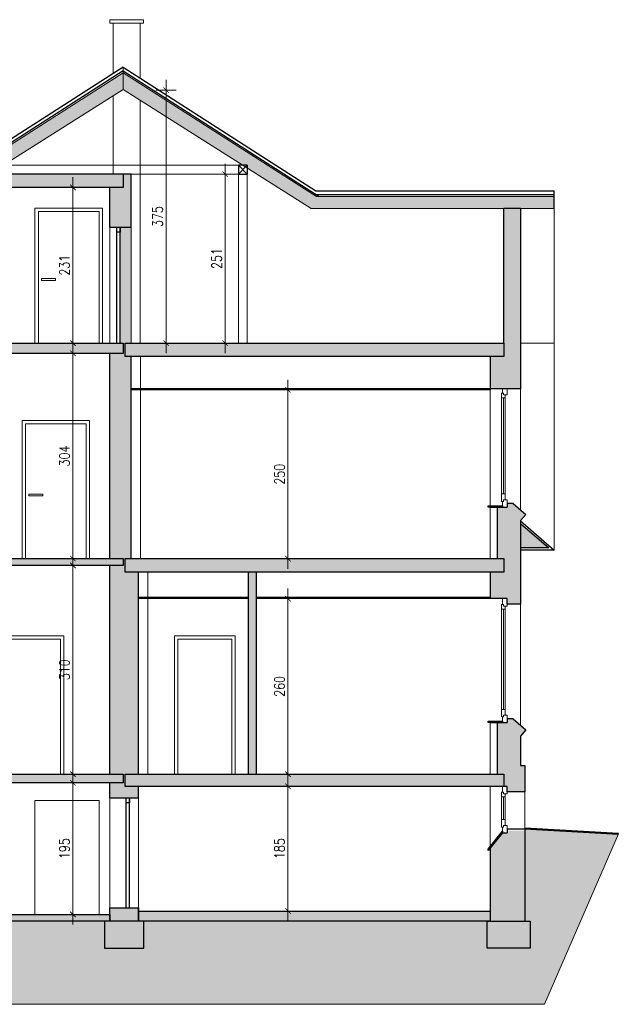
# Model space of a CAD drawing. Header units: millimetres. Extents: x 284606 to 569416, y -192995 to -95103.
# Tile 66 of 178: x 291703 to 292591, y -102430 to -100970. Entities that reach past the tile are written whole.
import ezdxf

# ---------------------------------------------------------------- set-up
doc = ezdxf.new("R2010")
doc.units = ezdxf.units.MM
doc.layers.get('0').update_dxf_attribs({"lineweight": 0})
for name, color, linetype, lineweight in [('!STR_Konstrukcja 0.15', 140, 'Continuous', 15), ('!STR_Konstrukcja 0.20', 200, 'Continuous', 20), ('!STR_Konstrukcja 0.30', 64, 'Continuous', 30), ('!STR_Konstrukcja 0.50', 72, 'Continuous', 50), ('!STR_Stolarka okienna', 72, 'Continuous', 15), ('!STR_Wymiarowanie', 254, 'Continuous', 9), ('EKO Opisy 0.09', 8, 'Continuous', 9)]:
    doc.layers.add(name, color=color, linetype=linetype, lineweight=lineweight)
doc.layers.add('!STR_Kreskowanie ścian', color=7, linetype='Continuous', lineweight=5, true_color=0xa6a6a6)
doc.styles.add('EKO 1-10', font='romans.shx', dxfattribs={"width": 0.8, "height": 15})
doc.dimstyles.new('EKO wymiar 1-10', dxfattribs={"dimtxt": 15, "dimasz": 8, "dimexe": 15, "dimexo": 15, "dimgap": 5, "dimtad": 1, "dimdec": 0, "dimtxsty": 'EKO 1-10', "dimblk": 'ARCHTICK', "dimcen": 10, "dimdle": 15, "dimclrd": 256, "dimclre": 256, "dimclrt": 256, "dimazin": 2, "dimtfac": 1, "dimtdec": 0, "dimtmove": 2, "dimatfit": 3, "dimldrblk": 'ARCHTICK', "dimfxl": 15, "dimfxlon": 1, "dimlwd": -1, "dimlwe": -1, "dimarcsym": 0})

# ---------------------------------------------------------------- blocks, each defined once
blk = doc.blocks.new('_ArchTick')
at = {"color": 0, "linetype": 'ByBlock', "const_width": 0.15}
blk.add_lwpolyline([(-0.5, -0.5), (0.5, 0.5)], dxfattribs=at)
blk = doc.blocks.new('*D381')
at = {"layer": '!STR_Wymiarowanie', "ltscale": 1.5, "transparency": 16777216}
for p, q in [((291782, -101764.3), (291782, -102103.8)), ((291797, -101779.3), (291767, -101779.3)), ((291797, -102088.8), (291767, -102088.8))]:
    blk.add_line(p, q, dxfattribs=at)
at = {"layer": 'Defpoints', "color": 0, "ltscale": 1.5, "transparency": 16777216}
for p in [(291836.7, -101779.3), (291782, -102088.8), (291836.7, -102088.8)]:
    blk.add_point(p, dxfattribs=at)
at = {"layer": '!STR_Wymiarowanie', "ltscale": 1.5, "transparency": 16777216, "xscale": 8, "yscale": 8, "zscale": 8}
for p, rotation in [((291782, -101779.3), 90), ((291782, -102088.8), 270)]:
    blk.add_blockref('_ArchTick', p, dxfattribs=dict(at, rotation=rotation))
at = {"layer": '!STR_Wymiarowanie', "ltscale": 1.5, "transparency": 16777216, "insert": (291769.5, -101934), "char_height": 15, "attachment_point": 5, "rotation": 90, "style": 'EKO 1-10'}
blk.add_mtext('310', dxfattribs=at)
blk = doc.blocks.new('*D382')
at = {"layer": '!STR_Wymiarowanie', "ltscale": 1.5, "transparency": 16777216}
for p, q in [((291782, -102086.9), (291782, -102311.8)), ((291797, -102101.9), (291767, -102101.9)), ((291797, -102296.8), (291767, -102296.8))]:
    blk.add_line(p, q, dxfattribs=at)
at = {"layer": 'Defpoints', "color": 0, "ltscale": 1.5, "transparency": 16777216}
for p in [(291836.7, -102101.9), (291782, -102296.8), (291836.7, -102296.8)]:
    blk.add_point(p, dxfattribs=at)
at = {"layer": '!STR_Wymiarowanie', "ltscale": 1.5, "transparency": 16777216, "xscale": 8, "yscale": 8, "zscale": 8}
for p, rotation in [((291782, -102101.9), 90), ((291782, -102296.8), 270)]:
    blk.add_blockref('_ArchTick', p, dxfattribs=dict(at, rotation=rotation))
at = {"layer": '!STR_Wymiarowanie', "ltscale": 1.5, "transparency": 16777216, "insert": (291769.5, -102199.3), "char_height": 15, "attachment_point": 5, "rotation": 90, "style": 'EKO 1-10'}
blk.add_mtext('195', dxfattribs=at)
blk = doc.blocks.new('*D383')
at = {"layer": '!STR_Wymiarowanie', "ltscale": 1.5, "transparency": 16777216}
for p, q in [((292101.1, -101813.6), (292101.1, -102103.8)), ((292086.1, -101828.6), (292116.1, -101828.6)), ((292086.1, -102088.8), (292116.1, -102088.8))]:
    blk.add_line(p, q, dxfattribs=at)
at = {"layer": 'Defpoints', "color": 0, "ltscale": 1.5, "transparency": 16777216}
for p in [(291879.3, -101828.6), (291879.3, -102088.8), (292101.1, -102088.8)]:
    blk.add_point(p, dxfattribs=at)
at = {"layer": '!STR_Wymiarowanie', "ltscale": 1.5, "transparency": 16777216, "xscale": 8, "yscale": 8, "zscale": 8}
for p, rotation in [((292101.1, -101828.6), 90), ((292101.1, -102088.8), 270)]:
    blk.add_blockref('_ArchTick', p, dxfattribs=dict(at, rotation=rotation))
at = {"layer": '!STR_Wymiarowanie', "ltscale": 1.5, "transparency": 16777216, "insert": (292088.6, -101958.7), "char_height": 15, "attachment_point": 5, "rotation": 90, "style": 'EKO 1-10'}
blk.add_mtext('260', dxfattribs=at)
blk = doc.blocks.new('*D385')
at = {"layer": '!STR_Wymiarowanie', "ltscale": 1.5, "transparency": 16777216}
for p, q in [((292101.1, -101784.3), (292101.1, -101504.1)), ((292086.1, -101519.1), (292116.1, -101519.1)), ((292086.1, -101769.3), (292116.1, -101769.3))]:
    blk.add_line(p, q, dxfattribs=at)
at = {"layer": 'Defpoints', "color": 0, "ltscale": 1.5, "transparency": 16777216}
for p in [(291868.3, -101519.1), (292101.1, -101519.1), (291868.3, -101769.3)]:
    blk.add_point(p, dxfattribs=at)
at = {"layer": '!STR_Wymiarowanie', "ltscale": 1.5, "transparency": 16777216, "xscale": 8, "yscale": 8, "zscale": 8}
for p, rotation in [((292101.1, -101519.1), 90), ((292101.1, -101769.3), 270)]:
    blk.add_blockref('_ArchTick', p, dxfattribs=dict(at, rotation=rotation))
at = {"layer": '!STR_Wymiarowanie', "ltscale": 1.5, "transparency": 16777216, "insert": (292088.6, -101644.2), "char_height": 15, "attachment_point": 5, "rotation": 90, "style": 'EKO 1-10'}
blk.add_mtext('250', dxfattribs=at)
blk = doc.blocks.new('*D386')
at = {"layer": '!STR_Wymiarowanie', "ltscale": 1.5, "transparency": 16777216}
for p, q in [((291782, -101784.3), (291782, -101449.9)), ((291797, -101464.9), (291767, -101464.9)), ((291797, -101769.3), (291767, -101769.3))]:
    blk.add_line(p, q, dxfattribs=at)
at = {"layer": 'Defpoints', "color": 0, "ltscale": 1.5, "transparency": 16777216}
for p in [(291782, -101464.9), (291836.7, -101464.9), (291836.7, -101769.3)]:
    blk.add_point(p, dxfattribs=at)
at = {"layer": '!STR_Wymiarowanie', "ltscale": 1.5, "transparency": 16777216, "xscale": 8, "yscale": 8, "zscale": 8}
for p, rotation in [((291782, -101464.9), 90), ((291782, -101769.3), 270)]:
    blk.add_blockref('_ArchTick', p, dxfattribs=dict(at, rotation=rotation))
at = {"layer": '!STR_Wymiarowanie', "ltscale": 1.5, "transparency": 16777216, "insert": (291769.5, -101617.1), "char_height": 15, "attachment_point": 5, "rotation": 90, "style": 'EKO 1-10'}
blk.add_mtext('304', dxfattribs=at)
blk = doc.blocks.new('*D387')
at = {"layer": '!STR_Wymiarowanie', "ltscale": 1.5, "transparency": 16777216}
for p, q in [((291782, -101203.9), (291782, -101464.8)), ((291797, -101218.9), (291767, -101218.9)), ((291797, -101449.8), (291767, -101449.8))]:
    blk.add_line(p, q, dxfattribs=at)
at = {"layer": 'Defpoints', "color": 0, "ltscale": 1.5, "transparency": 16777216}
for p in [(291836.7, -101218.9), (291782, -101449.8), (291836.7, -101449.8)]:
    blk.add_point(p, dxfattribs=at)
at = {"layer": '!STR_Wymiarowanie', "ltscale": 1.5, "transparency": 16777216, "xscale": 8, "yscale": 8, "zscale": 8}
for p, rotation in [((291782, -101218.9), 90), ((291782, -101449.8), 270)]:
    blk.add_blockref('_ArchTick', p, dxfattribs=dict(at, rotation=rotation))
at = {"layer": '!STR_Wymiarowanie', "ltscale": 1.5, "transparency": 16777216, "insert": (291769.5, -101334.3), "char_height": 15, "attachment_point": 5, "rotation": 90, "style": 'EKO 1-10'}
blk.add_mtext('231', dxfattribs=at)
blk = doc.blocks.new('*D580')
at = {"layer": '!STR_Wymiarowanie', "ltscale": 1.5, "transparency": 16777216}
for p, q in [((291920.2, -101059.5), (291920.2, -101464.8)), ((291905.2, -101074.5), (291935.2, -101074.5)), ((291905.2, -101449.8), (291935.2, -101449.8))]:
    blk.add_line(p, q, dxfattribs=at)
at = {"layer": 'Defpoints', "color": 0, "ltscale": 1.5, "transparency": 16777216}
for p in [(291854.9, -101074.5), (291879.9, -101449.8), (291920.2, -101449.8)]:
    blk.add_point(p, dxfattribs=at)
at = {"layer": '!STR_Wymiarowanie', "ltscale": 1.5, "transparency": 16777216, "xscale": 8, "yscale": 8, "zscale": 8}
for p, rotation in [((291920.2, -101074.5), 90), ((291920.2, -101449.8), 270)]:
    blk.add_blockref('_ArchTick', p, dxfattribs=dict(at, rotation=rotation))
at = {"layer": '!STR_Wymiarowanie', "ltscale": 1.5, "transparency": 16777216, "insert": (291907.7, -101262.1), "char_height": 15, "attachment_point": 5, "rotation": 90, "style": 'EKO 1-10'}
blk.add_mtext('375', dxfattribs=at)
blk = doc.blocks.new('*D603')
at = {"layer": '!STR_Wymiarowanie', "ltscale": 1.5, "transparency": 16777216}
for p, q in [((292101.1, -102091.9), (292101.1, -102306.8)), ((292086.1, -102106.9), (292116.1, -102106.9)), ((292086.1, -102291.8), (292116.1, -102291.8))]:
    blk.add_line(p, q, dxfattribs=at)
at = {"layer": 'Defpoints', "color": 0, "ltscale": 1.5, "transparency": 16777216}
for p in [(291879.3, -102106.9), (291879.3, -102291.8), (292101.1, -102291.8)]:
    blk.add_point(p, dxfattribs=at)
at = {"layer": '!STR_Wymiarowanie', "ltscale": 1.5, "transparency": 16777216, "xscale": 8, "yscale": 8, "zscale": 8}
for p, rotation in [((292101.1, -102106.9), 90), ((292101.1, -102291.8), 270)]:
    blk.add_blockref('_ArchTick', p, dxfattribs=dict(at, rotation=rotation))
at = {"layer": '!STR_Wymiarowanie', "ltscale": 1.5, "transparency": 16777216, "insert": (292088.6, -102199.3), "char_height": 15, "attachment_point": 5, "rotation": 90, "style": 'EKO 1-10'}
blk.add_mtext('185', dxfattribs=at)
blk = doc.blocks.new('*D604')
at = {"layer": '!STR_Wymiarowanie', "ltscale": 1.5, "transparency": 16777216}
for p, q in [((292007.8, -101184.1), (292007.8, -101464.8)), ((292012.5, -101199.1), (291992.8, -101199.1)), ((292012.5, -101449.8), (291992.8, -101449.8))]:
    blk.add_line(p, q, dxfattribs=at)
at = {"layer": 'Defpoints', "color": 0, "ltscale": 1.5, "transparency": 16777216}
for p in [(292027.5, -101199.1), (292007.8, -101449.8), (292027.5, -101449.8)]:
    blk.add_point(p, dxfattribs=at)
at = {"layer": '!STR_Wymiarowanie', "ltscale": 1.5, "transparency": 16777216, "xscale": 8, "yscale": 8, "zscale": 8}
for p, rotation in [((292007.8, -101199.1), 90), ((292007.8, -101449.8), 270)]:
    blk.add_blockref('_ArchTick', p, dxfattribs=dict(at, rotation=rotation))
at = {"layer": '!STR_Wymiarowanie', "ltscale": 1.5, "transparency": 16777216, "insert": (291995.3, -101324.4), "char_height": 15, "attachment_point": 5, "rotation": 90, "style": 'EKO 1-10'}
blk.add_mtext('251', dxfattribs=at)

msp = doc.modelspace()

# ---------------------------------------------------------------- hatches: boundary and pattern name
at = {"layer": '!STR_Kreskowanie ścian', "ltscale": 1.5}
h = msp.add_hatch(color=256, dxfattribs=at)
h.dxf.hatch_style = 1
h.paths.add_polyline_path([(291672.2, -101190.2), (291672.2, -101186.1), (291678.7, -101186.1), (291856.3, -101073.6), (291856.3, -101048.8), (291504.5, -101273.8), (291219.3, -101273.4), (291219.3, -101291.3), (291512.3, -101291.3)])
h.paths.add_polyline_path([(291856.3, -101048.8), (291856.3, -101073.6), (292034, -101186.1), (292040.5, -101186.1), (292040.5, -101190.2), (292135.5, -101250.3), (292496, -101250.3), (292496, -101232.3), (292143.3, -101232.3)])
h = msp.add_hatch(color=256, dxfattribs=at)
h.dxf.hatch_style = 1
h.paths.add_polyline_path([(292446.3, -101717.4), (292446.3, -101753.5), (292488, -101753.5)])
at = {"layer": 'EKO Opisy 0.09', "ltscale": 4, "true_color": 0xa3a3a3}
h = msp.add_hatch(color=253, dxfattribs=at)
h.paths.add_polyline_path([(291319.3, -102306.8), (291255.7, -102306.8), (291255.7, -102346.8), (291319.3, -102346.8)])
h.paths.add_polyline_path([(291314.7, -102160.8), (291314.7, -102152.8), (291263.7, -102152.8), (291263.7, -102160.8), (291263.7, -102306.8), (291314.7, -102306.8)])
h.paths.add_polyline_path([(291457.6, -102160.8), (291430.6, -102160.8), (291314.7, -102160.8), (291314.7, -102173.3), (291428.1, -102173.3), (291592.6, -102292.1), (291592.6, -102327.8), (291619.6, -102327.8), (291619.6, -102306.8), (291619.6, -102291.8), (291619.6, -102274.8), (291592.6, -102274.8), (291592.6, -102255.8), (291565.6, -102255.8), (291565.6, -102236.8), (291538.6, -102236.8), (291538.6, -102217.8), (291511.6, -102217.8), (291511.6, -102198.8), (291484.6, -102198.8), (291484.6, -102179.8), (291457.6, -102179.8)])
h.paths.add_polyline_path([(291443.7, -101946.8), (291445.7, -101946.8), (291445.7, -101944.8), (291416.7, -101944.8), (291416.7, -101938.9), (291416.7, -101928.8), (291416.7, -101926.8), (291389.7, -101926.8), (291294.7, -101926.8), (291294.7, -101938.9), (291396.7, -101938.9), (291396.7, -101958.9), (291416.3, -101958.9), (291611, -102088.8), (291632.7, -102088.8), (291632.7, -102072.8), (291634.7, -102072.8), (291634.7, -102070.8), (291605.7, -102070.8), (291605.7, -102054.8), (291607.7, -102054.8), (291607.7, -102052.8), (291578.7, -102052.8), (291578.7, -102036.8), (291580.7, -102036.8), (291580.7, -102034.8), (291551.7, -102034.8), (291551.7, -102018.8), (291553.7, -102018.8), (291553.7, -102016.8), (291524.7, -102016.8), (291524.7, -102000.8), (291526.7, -102000.8), (291526.7, -101998.8), (291497.7, -101998.8), (291497.7, -101982.8), (291499.7, -101982.8), (291499.7, -101980.8), (291470.7, -101980.8), (291470.7, -101964.8), (291472.7, -101964.8), (291472.7, -101962.8), (291443.7, -101962.8)])
h.paths.add_polyline_path([(291314.7, -101834.6), (291296.8, -101834.6), (291289.8, -101834.6), (291289.8, -101829.2), (291280.9, -101829.2), (291261.9, -101845.5), (291269.7, -101854.6), (291269.7, -101947.8), (291314.7, -101947.8), (291314.7, -101938.9), (291294.7, -101938.9), (291294.7, -101926.8), (291314.7, -101926.8)])
h.paths.add_polyline_path([(291314.7, -101622.3), (291294.7, -101622.3), (291294.7, -101607.3), (291314.7, -101607.3), (291314.7, -101602.9), (291314.7, -101508.8), (291296.8, -101508.8), (291289.8, -101508.8), (291289.8, -101503.4), (291280.9, -101503.4), (291261.9, -101519.6), (291269.7, -101528.7), (291269.7, -101659.1), (291289.8, -101659.1), (291289.8, -101646.6), (291312.7, -101646.6), (291314.7, -101646.6)])
h.paths.add_polyline_path([(291440.7, -101609.3), (291442.7, -101609.3), (291442.7, -101607.3), (291413.7, -101607.3), (291294.7, -101607.3), (291294.7, -101622.3), (291420.7, -101622.3), (291420.7, -101640.2), (291440.7, -101640.2), (291440.7, -101639.7), (291654.7, -101782.4), (291654.7, -101771.3), (291652.7, -101771.3), (291652.7, -101769.3), (291656.7, -101769.3), (291656.7, -101753.3), (291658.7, -101753.3), (291658.7, -101751.3), (291629.7, -101751.3), (291629.7, -101735.3), (291631.7, -101735.3), (291631.7, -101733.3), (291602.7, -101733.3), (291602.7, -101717.3), (291604.7, -101717.3), (291604.7, -101715.3), (291575.7, -101715.3), (291575.7, -101699.3), (291577.7, -101699.3), (291577.7, -101697.3), (291548.7, -101697.3), (291548.7, -101681.3), (291550.7, -101681.3), (291550.7, -101679.3), (291521.7, -101679.3), (291521.7, -101663.3), (291523.7, -101663.3), (291523.7, -101661.3), (291494.7, -101661.3), (291494.7, -101645.3), (291496.7, -101645.3), (291496.7, -101643.3), (291467.7, -101643.3), (291467.7, -101627.3), (291469.7, -101627.3), (291469.7, -101625.3), (291440.7, -101625.3), (291440.7, -101624.2)])
h.paths.add_polyline_path([(291684.7, -101779.3), (291856.7, -101779.3), (291856.7, -101769.3), (291656.7, -101769.3), (291652.7, -101769.3), (291652.7, -101771.3), (291654.7, -101771.3), (291654.7, -101786.8), (291654.7, -101803.3), (291684.7, -101803.3)])
h.paths.add_polyline_path([(291314.7, -101291.3), (291269.7, -101291.3), (291269.7, -101413.3), (291289.8, -101413.3), (291289.8, -101400.8), (291312.7, -101400.8), (291314.7, -101400.8)])
h.paths.add_polyline_path([(291856.7, -101449.8), (291652.7, -101449.8), (291652.7, -101464.9), (291652.7, -101482.9), (291674.7, -101482.9), (291674.7, -101464.9), (291856.7, -101464.9)])
h.paths.add_polyline_path([(291856.7, -101199.1), (291685.2, -101199.1), (291672.2, -101199.1), (291658.4, -101198.9), (291626.8, -101218.9), (291856.7, -101218.9)])
h.paths.add_polyline_path([(291868.3, -101199.1), (291856.7, -101199.1), (291856.7, -101218.9), (291836.7, -101218.9), (291836.7, -101277.8), (291868.3, -101277.8)])
h.paths.add_polyline_path([(291868.3, -101469.8), (291859.3, -101469.8), (291859.3, -101449.8), (291868.3, -101449.8), (291868.3, -101277.8), (291852.2, -101277.8), (291852.2, -101285.3), (291852.2, -101449.8), (291856.7, -101449.8), (291856.7, -101464.9), (291836.7, -101464.9), (291836.7, -101769.3), (291856.7, -101769.3), (291856.7, -101779.3), (291836.7, -101779.3), (291836.7, -102088.8), (291856.7, -102088.8), (291856.7, -102101.9), (291836.7, -102101.9), (291836.7, -102123.8), (291879.3, -102123.8), (291879.3, -102106.9), (291859.3, -102106.9), (291859.3, -102088.8), (291879.3, -102088.8), (291879.3, -101789.3), (291859.3, -101789.3), (291859.3, -101769.3), (291868.3, -101769.3)])
h.paths.add_polyline_path([(291856.7, -102088.8), (291632.7, -102088.8), (291611, -102088.8), (291624.8, -102097.9), (291624.8, -102110.8), (291646.4, -102110.8), (291646.4, -102101.9), (291856.7, -102101.9)])
h.paths.add_polyline_path([(292460.3, -102306.8), (292397.2, -102306.8), (292397.2, -102318.8), (292397.2, -102346.8), (292460.3, -102346.8)])
h.paths.add_polyline_path([(292452.3, -102172.8), (292426.2, -102172.8), (292425.4, -102175.6), (292418.4, -102175.6), (292401.3, -102198.1), (292401.3, -102306.8), (292452.3, -102306.8)])
h.paths.add_polyline_path([(292452.3, -102075.8), (292446.3, -102075.8), (292446.3, -102032.3), (292454.1, -102023.1), (292435.1, -102006.9), (292426.2, -102006.9), (292426.2, -102012.3), (292419.2, -102012.3), (292411.6, -102012.3), (292411.6, -102088.8), (292421.3, -102088.8), (292421.3, -102106.9), (292401.3, -102106.9), (292410.3, -102106.9), (292426.2, -102106.9), (292426.2, -102115.1), (292452.3, -102115.1)])
h.paths.add_polyline_path([(292421.3, -102088.8), (292167.3, -102088.8), (292167.3, -102106.9), (292401.3, -102106.9), (292421.3, -102106.9)])
h.paths.add_polyline_path([(292167.3, -102088.8), (291859.3, -102088.8), (291859.3, -102106.9), (292167.3, -102106.9)])
h.paths.add_polyline_path([(292446.3, -101712.8), (292454.1, -101703.6), (292435.1, -101687.4), (292426.2, -101687.4), (292426.2, -101692.8), (292411.6, -101692.8), (292411.6, -101769.3), (292421.3, -101769.3), (292421.3, -101789.3), (292401.3, -101789.3), (292401.3, -101828.6), (292410.3, -101828.6), (292426.2, -101828.6), (292426.2, -101836.8), (292446.3, -101836.8)])
h.paths.add_polyline_path([(292421.3, -101769.3), (291859.3, -101769.3), (291859.3, -101789.3), (292421.3, -101789.3)])
h.paths.add_polyline_path([(292054.3, -101789.3), (292042.3, -101789.3), (292042.3, -102088.8), (292054.3, -102088.8)])
h.paths.add_polyline_path([(292446.3, -101250.3), (292421.3, -101250.3), (292421.3, -101449.8), (292421.3, -101469.8), (292401.3, -101469.8), (292401.3, -101517.3), (292410.3, -101517.3), (292426.2, -101517.3), (292446.3, -101517.3)])
h.paths.add_polyline_path([(292421.3, -101449.8), (292165.7, -101449.8), (292165.7, -101469.8), (292421.3, -101469.8)])
h.paths.add_polyline_path([(292165.7, -101449.8), (291859.3, -101449.8), (291859.3, -101469.8), (292165.7, -101469.8)])
at = {"layer": 'EKO Opisy 0.09', "ltscale": 4}
h = msp.add_hatch(dxfattribs=at)
h.set_pattern_fill('EARTH', color=256, scale=3, angle=-45, style=0)
h.paths.add_polyline_path([(291592.6, -102292.1), (291428.1, -102173.3), (291314.7, -102173.3), (291314.7, -102306.8), (291319.6, -102306.8), (291319.6, -102346.8), (291255.7, -102346.8), (291255.7, -102306.8), (291263.7, -102306.8), (291263.7, -102160.8), (290998.8, -102164.9), (291205.5, -102430.1), (292481.6, -102430.1), (292591.3, -102177.4), (292452.3, -102169.4), (292452.3, -102170.2), (292452.3, -102306.8), (292460.3, -102306.8), (292460.3, -102346.8), (292396.7, -102346.8), (292396.7, -102306.8), (291887.3, -102306.8), (291887.3, -102346.8), (291828.7, -102346.8), (291828.7, -102306.8), (291619.6, -102306.8), (291619.6, -102327.8), (291592.6, -102327.8)])
h.paths.add_polyline_path([(291480.3, -102259), (291505.5, -102278.1), (291524.6, -102252.8), (291499.3, -102233.7)], flags=24)
at = {"layer": 'EKO Opisy 0.09', "ltscale": 4, "true_color": 0xa3a3a3}
h = msp.add_hatch(color=253, dxfattribs=at)
h.paths.add_polyline_path([(291836.7, -102296.8), (291619.6, -102296.8), (291619.6, -102274.8), (291592.6, -102274.8), (291592.6, -102255.8), (291565.6, -102255.8), (291565.6, -102236.8), (291538.6, -102236.8), (291538.6, -102217.8), (291511.6, -102217.8), (291511.6, -102198.8), (291484.6, -102198.8), (291484.6, -102179.8), (291457.6, -102179.8), (291457.6, -102160.8), (291430.6, -102160.8), (291314.7, -102160.8), (291314.7, -102173.3), (291428.1, -102173.3), (291592.6, -102292.1), (291592.6, -102327.8), (291619.6, -102327.8), (291619.6, -102306.8), (291836.7, -102306.8)])
h.paths.add_polyline_path([(291879.3, -102286.8), (291836.7, -102286.8), (291836.7, -102306.8), (291879.3, -102306.8)])
h.paths.add_polyline_path([(291887.3, -102306.8), (291879.3, -102306.8), (291836.7, -102306.8), (291828.7, -102306.8), (291828.7, -102346.8), (291887.3, -102346.8)])
h.paths.add_polyline_path([(292401.3, -102291.8), (291879.3, -102291.8), (291879.3, -102306.8), (292401.3, -102306.8)])

# ---------------------------------------------------------------- linework, layer by layer
at = {"layer": '!STR_Konstrukcja 0.15', "ltscale": 0.7}
for p, q in [((292496, -101224), (292496, -101756.5)), ((291836.7, -101449.8), (291836.7, -101277.8)), ((291868.3, -101449.8), (291868.3, -101277.8)), ((292446.3, -101449.8), (292496, -101449.8)), ((291882.3, -101517.1), (291882.3, -101469.8)), ((291882.3, -101769.3), (291882.3, -101519.1)), ((292401.3, -101517.3), (292401.3, -101517.3)), ((292401.3, -101519.1), (292401.3, -101690.8)), ((292446.3, -101517.3), (292446.3, -101697)), ((292401.3, -101692.8), (292401.3, -101769.3)), ((291893.3, -102088.8), (291893.3, -101789.3)), ((292401.3, -101828.6), (292401.3, -101828.6)), ((292446.3, -101836.8), (292446.3, -102016.5)), ((292401.3, -102012.3), (292401.3, -102088.8)), ((292401.3, -102106.9), (292401.3, -102106.9)), ((292401.3, -102106.9), (292401.3, -102196.1)), ((292452.3, -102115.1), (292452.3, -102170.2)), ((291836.7, -102286.8), (291836.7, -102123.8)), ((291879.3, -102286.8), (291879.3, -102123.8))]:
    msp.add_line(p, q, dxfattribs=at)
for points in [[(291886.7, -100975.2), (291836.7, -100975.2), (291836.7, -100970.2), (291886.7, -100970.2)], [(291685.2, -101186.1), (292027.5, -101186.1), (292027.5, -101199.1), (291685.2, -101199.1)], [(292027.5, -101199.1), (292040.5, -101199.1), (292040.5, -101449.8), (292027.5, -101449.8)]]:
    msp.add_lwpolyline(points, close=True, dxfattribs=at)
for points in [[(291841.7, -101049.9), (291841.7, -100975.2), (291881.7, -100975.2), (291881.7, -101056.7)], [(291841.7, -101198.9), (291841.7, -101082.9)], [(291881.7, -101089.7), (291881.7, -101449.8)], [(291725.7, -102296.8), (291725.7, -102127.8), (291820.7, -102127.8), (291821, -102296.8)]]:
    msp.add_lwpolyline(points, dxfattribs=at)
at = {"layer": '!STR_Konstrukcja 0.20', "ltscale": 1.5}
for p, q in [((291856.3, -101048.8), (291504.5, -101273.8)), ((291856.3, -101073.6), (291856.3, -101040.5)), ((291856.3, -101048.8), (292143.3, -101232.3)), ((291856.3, -101073.6), (291626.8, -101218.9)), ((291856.3, -101073.6), (292135.5, -101250.3)), ((292143.3, -101232.3), (292496, -101232.3)), ((292135.5, -101250.3), (292496, -101250.3))]:
    msp.add_line(p, q, dxfattribs=at)
at = {"layer": '!STR_Konstrukcja 0.30', "ltscale": 1.5}
for p, q in [((291856.3, -101046), (291505.6, -101270.6)), ((291856.3, -101040.5), (291506.4, -101265.1)), ((291856.3, -101040.5), (292142.4, -101224)), ((291856.3, -101046), (292147.3, -101232.3)), ((291856.7, -101198.9), (291868.3, -101198.9)), ((291868.3, -101277.8), (291868.3, -101198.9)), ((291836.7, -101277.8), (291836.7, -101218.9)), ((292142.4, -101224), (292496, -101224)), ((292496, -101250.3), (292496, -101224)), ((292139, -101229.6), (292496, -101229.6)), ((292446.3, -101250.3), (292421.3, -101250.3)), ((292421.3, -101449.8), (292421.3, -101250.3)), ((292446.3, -101250.3), (292446.3, -101517.3)), ((291836.7, -101277.8), (291868.3, -101277.8)), ((291847.2, -101449.8), (291847.2, -101277.8)), ((291852.2, -101449.8), (291852.2, -101277.8)), ((291836.7, -101769.3), (291836.7, -101464.9)), ((291868.3, -101769.3), (291868.3, -101469.8)), ((292401.3, -101469.8), (292401.3, -101519.1)), ((292410.3, -101517.3), (292401.3, -101517.3)), ((292411.6, -101692.8), (292411.6, -101769.3)), ((292446.3, -101712.8), (292446.3, -101836.8)), ((291836.7, -102088.8), (291836.7, -101779.3)), ((291879.3, -102088.8), (291879.3, -101789.3)), ((292042.3, -102088.8), (292042.3, -101789.3)), ((292054.3, -102088.8), (292054.3, -101789.3)), ((292401.3, -101789.3), (292401.3, -101828.6)), ((292410.3, -101828.6), (292401.3, -101828.6)), ((292411.6, -102012.3), (292411.6, -102088.8)), ((292446.3, -102032.3), (292446.3, -102075.8)), ((291836.7, -102123.8), (291836.7, -102101.9)), ((291879.3, -102123.8), (291879.3, -102106.9)), ((292410.3, -102106.9), (292401.3, -102106.9)), ((291836.7, -102123.8), (291879.3, -102123.8)), ((291861, -102286.8), (291861, -102123.8)), ((291866, -102286.8), (291866, -102123.8)), ((292401.3, -102196.1), (292401.3, -102306.8)), ((291836.7, -102306.8), (291836.7, -102286.8)), ((291879.3, -102306.8), (291879.3, -102286.8))]:
    msp.add_line(p, q, dxfattribs=at)
for points in [[(291658.4, -101198.9), (291856.7, -101198.9), (291856.7, -101218.9), (291626.8, -101218.9)], [(292040.5, -101186.1), (292027.5, -101186.1), (292027.5, -101199.1), (292040.5, -101186.1), (292040.5, -101199.1), (292027.5, -101186.1), (292027.5, -101199.1), (292040.5, -101199.1)], [(291652.7, -101464.9), (291652.7, -101449.8), (291856.7, -101449.8), (291856.7, -101464.9), (291674.7, -101464.9)], [(292435.1, -101687.4), (292426.2, -101687.4), (292426.2, -101692.8)], [(292435.1, -101687.4), (292454.1, -101703.6), (292446.3, -101712.8)], [(292446.3, -101713.4), (292496, -101756.5), (292446.3, -101756.5)], [(292446.3, -101717.4), (292488, -101753.5), (292446.3, -101753.5)], [(291656.7, -101769.3), (291856.7, -101769.3), (291856.7, -101779.3), (291684.7, -101779.3)], [(292042.3, -101828.6), (291879.3, -101828.6), (291879.3, -101826.6), (292042.3, -101826.6)], [(292054.3, -101826.6), (292401.3, -101826.6), (292401.3, -101828.6), (292054.3, -101828.6)], [(292435.1, -102006.9), (292426.2, -102006.9), (292426.2, -102012.3)], [(292435.1, -102006.9), (292454.1, -102023.1), (292446.3, -102032.3)], [(291632.7, -102088.8), (291856.7, -102088.8), (291856.7, -102101.9), (291646.4, -102101.9)], [(292446.3, -102075.8), (292452.3, -102075.8), (292452.3, -102115.1)], [(292452.3, -102170.2), (292426.2, -102170.2), (292426.2, -102175.6)], [(292452.3, -102170.2), (292452.3, -102306.8)], [(291619.6, -102296.8), (291836.7, -102296.8), (291836.7, -102306.8), (291619.6, -102306.8)]]:
    msp.add_lwpolyline(points, dxfattribs=at)
for points in [[(291852.2, -101277.8), (291852.2, -101285.3), (291847.2, -101285.3), (291847.2, -101277.8)], [(291859.3, -101449.8), (292421.3, -101449.8), (292421.3, -101469.8), (291859.3, -101469.8)], [(291868.3, -101517.1), (292401.3, -101517.1), (292401.3, -101519.1), (291868.3, -101519.1)], [(292419.2, -101692.8), (292398.2, -101692.8), (292398.2, -101690.8), (292419.2, -101690.8)], [(291859.3, -101769.3), (292421.3, -101769.3), (292421.3, -101789.3), (291859.3, -101789.3)], [(292419.2, -102012.3), (292398.2, -102012.3), (292398.2, -102010.3), (292419.2, -102010.3)], [(291859.3, -102088.8), (292421.3, -102088.8), (292421.3, -102106.9), (291859.3, -102106.9)], [(291866, -102123.8), (291866, -102131.3), (291861, -102131.3), (291861, -102123.8)], [(292419.2, -102175.6), (292398.2, -102202.1), (292398.2, -102200.1), (292419.2, -102173.6)], [(291836.7, -102286.8), (291879.3, -102286.8), (291879.3, -102306.8), (291836.7, -102306.8)], [(291879.3, -102291.8), (292401.3, -102291.8), (292401.3, -102306.8), (291879.3, -102306.8)], [(291828.7, -102306.8), (291828.7, -102346.8), (291887.3, -102346.8), (291887.3, -102306.8)], [(292460.3, -102306.8), (292460.3, -102346.8), (292396.7, -102346.8), (292396.7, -102306.8)]]:
    msp.add_lwpolyline(points, close=True, dxfattribs=at)
at = {"layer": '!STR_Konstrukcja 0.30', "ltscale": 2}
for points in [[(292446.3, -101517.3), (292426.2, -101517.3), (292426.2, -101517.3), (292403.3, -101517.3)], [(292401.3, -101692.8), (292426.2, -101692.8), (292426.2, -101692.8)], [(292446.3, -101836.8), (292426.2, -101836.8), (292426.2, -101828.6), (292403.3, -101828.6)], [(292401.3, -102012.3), (292426.2, -102012.3), (292426.2, -102012.3)], [(292452.3, -102115.1), (292426.2, -102115.1), (292426.2, -102106.9), (292403.3, -102106.9)], [(292417.6, -102175.6), (292426.2, -102175.6), (292426.2, -102175.6)]]:
    msp.add_lwpolyline(points, dxfattribs=at)
at = {"layer": '!STR_Konstrukcja 0.50', "ltscale": 1.5}
msp.add_lwpolyline([(292591.3, -102177.4), (292452.3, -102169.4)], dxfattribs=at)
at = {"layer": '!STR_Stolarka okienna', "ltscale": 0.3}
for points in [[(291725.7, -101249.8), (291825.7, -101249.8), (291825.7, -101449.8), (291725.7, -101449.8)], [(291730.7, -101254.8), (291820.7, -101254.8), (291820.7, -101449.8), (291730.7, -101449.8)], [(291735.5, -101354.1), (291756.3, -101354.1), (291756.3, -101356.8), (291735.5, -101356.8)], [(291706.7, -101564.3), (291806.7, -101564.3), (291806.7, -101769.3), (291706.7, -101769.3)], [(291711.7, -101569.3), (291801.7, -101569.3), (291801.7, -101769.3), (291711.7, -101769.3)], [(291716.5, -101673.6), (291737.3, -101673.6), (291737.3, -101676.3), (291716.5, -101676.3)], [(291668.7, -101883.8), (291768.7, -101883.8), (291768.7, -102088.8), (291668.7, -102088.8)], [(291932.7, -101883.8), (292022.7, -101883.8), (292022.7, -102088.8), (291932.7, -102088.8)], [(291673.7, -101888.8), (291763.7, -101888.8), (291763.7, -102088.8), (291673.7, -102088.8)], [(291937.7, -101888.8), (292017.7, -101888.8), (292017.7, -102088.8), (291937.7, -102088.8)]]:
    msp.add_lwpolyline(points, close=True, dxfattribs=at)
for points in [[(292419.2, -101517.3), (292426.2, -101517.3), (292426.2, -101526.4), (292421.1, -101526.4), (292421.1, -101523.9), (292419.2, -101523.9), (292419.2, -101517.3)], [(292418.1, -101523.9), (292421.1, -101523.9), (292421.1, -101526.4), (292423.2, -101526.4), (292423.2, -101682), (292421.1, -101682), (292421.1, -101684.5), (292418.1, -101684.5), (292418.1, -101523.9)], [(292418.1, -101530.8), (292423.2, -101530.8)], [(292420.7, -101530.8), (292420.7, -101673.3)], [(292423.2, -101673.3), (292418.1, -101673.3)], [(292419.2, -101692.8), (292426.2, -101692.8), (292426.2, -101682), (292421.1, -101682), (292421.1, -101684.5), (292419.2, -101684.5), (292419.2, -101692.8)], [(292418.1, -101837.4), (292421.1, -101837.4), (292421.1, -101839.9), (292423.2, -101839.9), (292423.2, -102001.5), (292421.1, -102001.5), (292421.1, -102004), (292418.1, -102004), (292418.1, -101837.4)], [(292419.2, -101828.6), (292426.2, -101828.6), (292426.2, -101839.9), (292421.1, -101839.9), (292421.1, -101837.4), (292419.2, -101837.4), (292419.2, -101828.6)], [(292418.1, -101844.3), (292423.2, -101844.3)], [(292420.7, -101844.3), (292420.7, -101992.8)], [(292423.2, -101992.8), (292418.1, -101992.8)], [(292419.2, -102012.3), (292426.2, -102012.3), (292426.2, -102001.5), (292421.1, -102001.5), (292421.1, -102004), (292419.2, -102004), (292419.2, -102012.3)], [(292418.1, -102115.7), (292421.1, -102115.7), (292421.1, -102118.2), (292423.2, -102118.2), (292423.2, -102164.8), (292421.1, -102164.8), (292421.1, -102167.3), (292418.1, -102167.3), (292418.1, -102115.7)], [(292419.2, -102106.9), (292426.2, -102106.9), (292426.2, -102118.2), (292421.1, -102118.2), (292421.1, -102115.7), (292419.2, -102115.7), (292419.2, -102106.9)], [(292418.1, -102122.6), (292423.2, -102122.6)], [(292420.7, -102122.6), (292420.7, -102156.1)], [(292423.2, -102156.1), (292418.1, -102156.1)], [(292419.2, -102175.6), (292426.2, -102175.6), (292426.2, -102164.8), (292421.1, -102164.8), (292421.1, -102167.3), (292419.2, -102167.3), (292419.2, -102175.6)]]:
    msp.add_lwpolyline(points, dxfattribs=at)
at = {"layer": 'EKO Opisy 0.09', "ltscale": 4}
msp.add_lwpolyline([(290998.8, -102164.9), (291205.5, -102430.1), (292481.6, -102430.1), (292591.3, -102177.4)], dxfattribs=at)

# ---------------------------------------------------------------- dimensions: what is measured, and where the dimension line sits
at = {"layer": '!STR_Wymiarowanie', "ltscale": 1.5}
for base, p1, p2, picture, middle in [((291920.2, -101449.8), (291854.9, -101074.5), (291879.9, -101449.8), '*D580', (291907.7, -101262.1)), ((292007.8, -101449.8), (292027.5, -101199.1), (292027.5, -101449.8), '*D604', (291995.3, -101324.4)), ((291782, -101449.8), (291836.7, -101218.9), (291836.7, -101449.8), '*D387', (291769.5, -101334.3)), ((291782, -101464.9), (291836.7, -101769.3), (291836.7, -101464.9), '*D386', (291769.5, -101617.1)), ((292101.1, -101519.1), (291868.3, -101769.3), (291868.3, -101519.1), '*D385', (292088.6, -101644.2)), ((291781.9790752, -102088.7735066), (291836.6740257, -101779.2735066), (291836.6740257, -102088.7735066), '*D381', (291769.4790752, -101934.0235066)), ((292101.1, -102088.8), (291879.3, -101828.6), (291879.3, -102088.8), '*D383', (292088.6, -101958.7)), ((291782, -102296.8), (291836.7, -102101.9), (291836.7, -102296.8), '*D382', (291769.5, -102199.3)), ((292101.1, -102291.8), (291879.3, -102106.9), (291879.3, -102291.8), '*D603', (292088.6, -102199.3))]:
    dim = msp.add_linear_dim(base=base, p1=p1, p2=p2, angle=90, dimstyle='EKO wymiar 1-10', dxfattribs=at)
    dim.commit()
    dim.dimension.update_dxf_attribs({"geometry": picture, "text_midpoint": middle})

doc.saveas('drawing.dxf')
